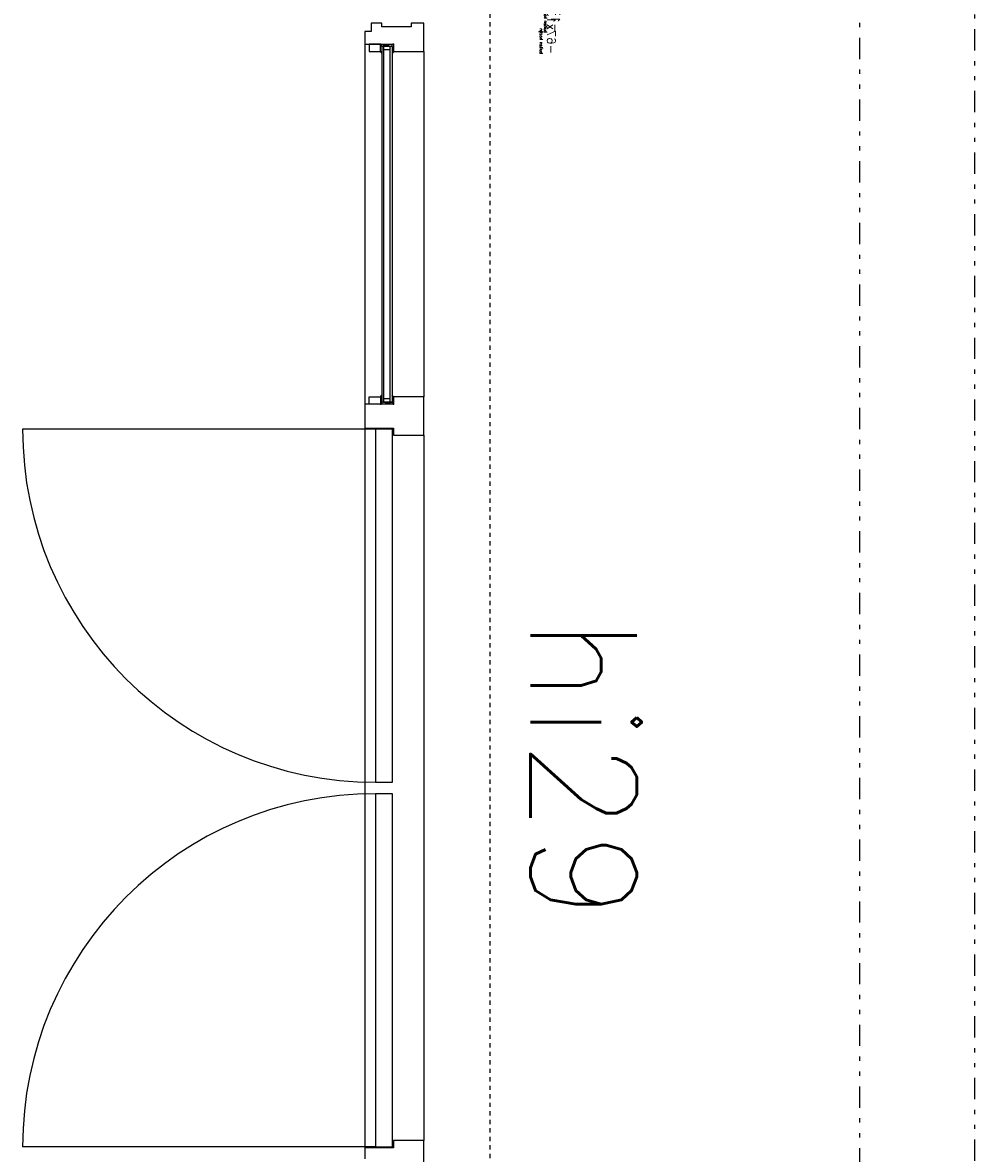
# Model space of a CAD drawing. Extents: x 0 to 1537, y 0 to 841.
# Tile 31 of 58: x 613 to 636, y 370 to 396. Entities that reach past the tile are written whole.
import ezdxf

# ---------------------------------------------------------------- set-up
doc = ezdxf.new("R2010")
doc.units = 0
doc.header["$PDSIZE"] = 2
doc.linetypes.add('DASHDOT2', pattern=[12.7, 6.35, -3.175, 0, -3.175])
doc.linetypes.add('DIVIDE', pattern=[1.25, 0.5, -0.25, 0, -0.25, 0, -0.25])
for name, color, linetype in [('AB$1A---_ATTRIB', 9, 'CONTINUOUS'), ('AL$1A---_ALGEMEEN', 9, 'CONTINUOUS'), ('AT$1A---_TEKSTB', 8, 'CONTINUOUS'), ('STRAMIEN', 1, 'CONTINUOUS'), ('VITELDATA', 1, 'CONTINUOUS')]:
    doc.layers.add(name, color=color, linetype=linetype)
doc.styles.add('B-01', font='romans.shx', dxfattribs={"width": 1.2})
doc.styles.add('ROMANS', font='romans.shx', dxfattribs={"height": 300})

# ---------------------------------------------------------------- blocks, each defined once
blk = doc.blocks.new('XREF_B-A3-II-112')
at = {"layer": 'AL$1A---_ALGEMEEN', "color": 8, "ltscale": 2}
for p, q in [((75609, 61801.1), (75584, 61801.1)), ((75584, 61801.1), (75584, 61781.1)), ((75609, 61792.1), (75609, 61801.1)), ((75708, 61801.1), (75678, 61801.1)), ((75678, 61801.1), (75678, 61792.1)), ((75708, 61734.1), (75708, 61801.1)), ((75584, 61781.1), (75569, 61781.1)), ((75569, 61781.1), (75569, 61751.1)), ((75678, 61792.1), (75609, 61792.1)), ((75569, 61751.1), (75569, 59157.1)), ((75569, 61751.1), (75636, 61751.1)), ((75609, 61746.1), (75609, 60910.1)), ((75633, 61746.1), (75609, 61746.1)), ((75613, 61746.1), (75613, 60910.1)), ((75628, 61746.1), (75628, 60910.1)), ((75633, 61746.1), (75633, 60910.1)), ((75636, 61751.1), (75636, 61734.1)), ((75628, 61738.1), (75613, 61738.1)), ((75636, 61734.1), (75708, 61734.1)), ((75708, 61734.1), (75708, 60922.1)), ((75678, 60922.1), (75636, 60922.1)), ((75636, 60922.1), (75636, 60905.1)), ((75708, 60922.1), (75678, 60922.1)), ((75708, 60832.1), (75708, 60922.1)), ((75636, 60905.1), (75569, 60905.1)), ((75569, 60905.1), (75569, 60879.1)), ((75633, 60910.1), (75609, 60910.1)), ((75628, 60918.1), (75613, 60918.1)), ((75569, 60879.1), (75569, 60849.1)), ((75569, 60879.1), (75569, 60879.1)), ((75594, 60846.6), (74764, 60846.6)), ((75569, 60849.1), (75636, 60849.1)), ((75636, 60849.1), (75636, 60832.1)), ((75636, 60832.1), (75708, 60832.1)), ((75708, 60832.1), (75708, 59174.1)), ((75678, 59174.1), (75636, 59174.1)), ((75636, 59174.1), (75636, 59157.1)), ((75708, 59174.1), (75678, 59174.1)), ((75708, 59084.1), (75708, 59174.1)), ((75594, 59159.6), (74764, 59159.6)), ((75636, 59157.1), (75569, 59157.1)), ((75569, 59157.1), (75569, 59131.1))]:
    blk.add_line(p, q, dxfattribs=at)
at = {"layer": 'AL$1A---_ALGEMEEN', "color": 8}
for p, q in [((75606, 61734.1), (75609, 61729.8)), ((75636, 61734.1), (75633, 61729.8)), ((75606, 60922.1), (75609, 60926.3)), ((75636, 60922.1), (75633, 60926.3))]:
    blk.add_line(p, q, dxfattribs=at)
for points in [[(75579, 61751.1), (75579, 61734.1), (75606, 61734.1), (75606, 61751.1)], [(75579, 60905.1), (75579, 60922.1), (75606, 60922.1), (75606, 60905.1)]]:
    blk.add_lwpolyline(points, close=True, dxfattribs=at)
at = {"layer": 'AL$1A---_ALGEMEEN', "color": 8, "ltscale": 2}
for points in [[(75609, 61746.1), (75609, 61751.1), (75633, 61746.1), (75633, 61751.1), (75609, 61746.1)], [(75609, 60910.1), (75609, 60905.1), (75633, 60910.1), (75633, 60905.1), (75609, 60910.1)]]:
    blk.add_lwpolyline(points, dxfattribs=at)
for points in [[(75634, 60846.6), (75594, 60846.6), (75594, 60016.6), (75634, 60016.6)], [(75634, 59989.6), (75594, 59989.6), (75594, 59159.6), (75634, 59159.6)]]:
    blk.add_lwpolyline(points, close=True, dxfattribs=at)
for centre, start, end in [((75594, 60846.6), 180, 270), ((75594, 59159.6), 90, 180)]:
    blk.add_arc(centre, 830, start, end, dxfattribs=at)
at = {"layer": 'AL$1A---_ALGEMEEN', "color": 8}
for p in [(75606, 61751.1), (75636, 61751.1), (75606, 60905.1), (75636, 60905.1)]:
    blk.add_point(p, dxfattribs=at)
at = {"layer": 'STRAMIEN', "color": 8, "linetype": 'DASHDOT2'}
blk.add_line((75863, 95903.1), (75863, 35276.1), dxfattribs=at)
at = {"layer": 'AB$1A---_ATTRIB', "color": 8, "linetype": 'Continuous', "style": 'ROMANS'}
for tag, p, height in [('RUIMTENUMMER', (60177.2, 86637.4), 200), ('PEILMAAT', (60122.8, 86379.8), 150), ('RUIMTENUMMER', (23321.9, 85669.4), 200), ('PEILMAAT', (23267.5, 85411.8), 150), ('RUIMTENUMMER', (25656.2, 84910.2), 200), ('RUIMTENUMMER', (66336.2, 84906.8), 200), ('PEILMAAT', (25601.8, 84652.6), 150), ('PEILMAAT', (66281.8, 84649.2), 150), ('RUIMTENUMMER', (23536.7, 82918.7), 200), ('PEILMAAT', (23482.3, 82661.1), 150), ('RUIMTENUMMER', (84268.6, 82608.4), 200), ('PEILMAAT', (84214.2, 82350.8), 150), ('RUIMTENUMMER', (23680.6, 80585.4), 200), ('PEILMAAT', (23626.2, 80327.8), 150), ('RUIMTENUMMER', (22893.9, 79094.4), 200), ('RUIMTENUMMER', (66336.2, 79048.4), 200), ('PEILMAAT', (22839.4, 78836.8), 150), ('PEILMAAT', (66281.8, 78790.8), 150), ('RUIMTENUMMER', (84268.6, 77245.4), 200), ('PEILMAAT', (84214.2, 76987.8), 150), ('RUIMTENUMMER', (81101.2, 75686.4), 200), ('RUIMTENUMMER', (83670.6, 75687.4), 200), ('RUIMTENUMMER', (86015.2, 75686.4), 200), ('RUIMTENUMMER', (75644.2, 75605), 200), ('RUIMTENUMMER', (25752.2, 75504.4), 200), ('PEILMAAT', (81046.8, 75428.8), 150), ('PEILMAAT', (83616.2, 75429.8), 150), ('PEILMAAT', (85960.8, 75428.8), 150), ('PEILMAAT', (75589.8, 75347.4), 150), ('RUIMTENUMMER', (93080.6, 75257.4), 200), ('PEILMAAT', (25697.8, 75246.8), 150), ('PEILMAAT', (93026.2, 74999.8), 150), ('RUIMTENUMMER', (88630.2, 74488.4), 200), ('PEILMAAT', (88575.8, 74230.8), 150), ('RUIMTENUMMER', (73289.6, 74100.1), 200), ('RUIMTENUMMER', (75369.4, 73881.6), 200), ('PEILMAAT', (73235.2, 73842.5), 150), ('PEILMAAT', (75315, 73624), 150), ('RUIMTENUMMER', (78391.3, 73377.6), 200), ('RUIMTENUMMER', (23083.2, 73242.4), 200), ('RUIMTENUMMER', (25752.2, 73236.9), 200), ('PEILMAAT', (78336.8, 73120), 150), ('PEILMAAT', (23028.8, 72984.8), 150), ('PEILMAAT', (25697.8, 72979.3), 150), ('RUIMTENUMMER', (44810, 70416), 200), ('PEILMAAT', (44755.6, 70158.4), 150), ('RUIMTENUMMER', (83574.2, 63583.4), 200), ('RUIMTENUMMER', (44810, 63429.3), 200), ('PEILMAAT', (83519.8, 63325.8), 150), ('PEILMAAT', (44755.6, 63171.6), 150), ('RUIMTENUMMER', (75343.2, 53663.2), 200), ('RUIMTENUMMER', (78500, 53652), 200), ('PEILMAAT', (75288.8, 53405.6), 150), ('PEILMAAT', (78445.6, 53394.4), 150), ('RUIMTENUMMER', (23321.9, 53269.4), 200), ('PEILMAAT', (23267.5, 53011.8), 150), ('RUIMTENUMMER', (25657.5, 52384.3), 200), ('PEILMAAT', (25603.1, 52126.7), 150), ('RUIMTENUMMER', (23526.5, 50517.6), 200), ('PEILMAAT', (23472.1, 50260), 150), ('RUIMTENUMMER', (80351.5, 50113.4), 200), ('PEILMAAT', (80297.1, 49855.8), 150), ('RUIMTENUMMER', (73192.2, 49570.4), 200), ('PEILMAAT', (73137.8, 49312.8), 150), ('RUIMTENUMMER', (81727.6, 49257.3), 200), ('PEILMAAT', (81673.2, 48999.7), 150), ('RUIMTENUMMER', (76408.8, 48643.3), 200), ('RUIMTENUMMER', (79143.2, 48643.3), 200), ('PEILMAAT', (76354.4, 48385.6), 150), ('PEILMAAT', (79088.8, 48385.6), 150), ('RUIMTENUMMER', (23680.6, 48185.4), 200), ('PEILMAAT', (23626.2, 47927.8), 150), ('RUIMTENUMMER', (77664.2, 46745.4), 200), ('RUIMTENUMMER', (22695.9, 46692.4), 200), ('PEILMAAT', (77609.8, 46487.8), 150), ('PEILMAAT', (22641.4, 46434.8), 150), ('RUIMTENUMMER', (87917.6, 45636.4), 200), ('PEILMAAT', (87863.2, 45378.8), 150), ('RUIMTENUMMER', (77664.2, 43246.4), 200), ('RUIMTENUMMER', (24055.2, 43108.2), 200), ('RUIMTENUMMER', (25752.2, 43104.4), 200), ('PEILMAAT', (77609.8, 42988.8), 150), ('PEILMAAT', (24000.7, 42850.6), 150), ('PEILMAAT', (25697.8, 42846.8), 150), ('RUIMTENUMMER', (25752.2, 40842.4), 200), ('PEILMAAT', (25697.8, 40584.8), 150), ('RUIMTENUMMER', (76511.4, 38932.4), 200), ('RUIMTENUMMER', (80009, 38932.4), 200), ('PEILMAAT', (76457, 38674.7), 150), ('PEILMAAT', (79954.5, 38674.7), 150), ('RUIMTENUMMER', (81727.6, 37670.6), 200), ('PEILMAAT', (81673.2, 37412.9), 150)]:
    blk.add_attdef(tag, p, '', height=height, dxfattribs=at)
for tag, p, height in [('RUIMTENUMMER', (22252.7, 82959.3), 200), ('PEILMAAT', (22510.3, 82904.8), 150), ('RUIMTENUMMER', (22254.7, 50559.3), 200), ('PEILMAAT', (22512.3, 50504.8), 150)]:
    blk.add_attdef(tag, p, '', height=height, rotation=90, dxfattribs=at)
at = {"layer": 'AB$1A---_ATTRIB', "color": 8, "style": 'B-01', "oblique": 15, "flags": 1}
for tag, p in [('SCHACHT', (75598, 75883.1)), ('GEWICHT', (76408, 75883.1)), ('KOOI', (75868, 75883.1)), ('DAGMAAT', (76138, 75883.1)), ('PERSONEN', (76678, 75883.1))]:
    blk.add_attdef(tag, p, '', height=180, rotation=270, dxfattribs=at)
at = {"layer": 'AT$1A---_TEKSTB', "color": 8, "ltscale": 2, "style": 'ROMANS', "oblique": 180, "text_generation_flag": 4}
for s, height, p in [('-17x27a', 20, (76007.4, 61778.1)), ('buiten kozijn', 7, (75990.4, 61778.1)), ('-67x139b', 20, (75997.4, 61728.1)), ('buiten kozijn', 7, (75980.4, 61728.1))]:
    blk.add_text(s, height=height, rotation=90, dxfattribs=at).set_placement(p)
at = {"layer": 'AT$1A---_TEKSTB', "color": 8, "ltscale": 2, "style": 'ROMANS'}
blk.add_text('hi29', height=250, rotation=270, dxfattribs=at).set_placement((75958.3, 60404.5))

msp = doc.modelspace()

# ---------------------------------------------------------------- linework, layer by layer
at = {"layer": 'VITELDATA', "linetype": 'DIVIDE'}
for p, q in [((633.035, 498.862), (633.035, 217.583)), ((635.735, 496.162), (635.735, 220.283))]:
    msp.add_line(p, q, dxfattribs=at)

# ---------------------------------------------------------------- block references
at = {"layer": 'VITELDATA', "xscale": 0.01, "yscale": 0.01, "zscale": 0.01}
msp.add_blockref('XREF_B-A3-II-112', (-134.29, -221.753), dxfattribs=at)

doc.saveas('drawing.dxf')
